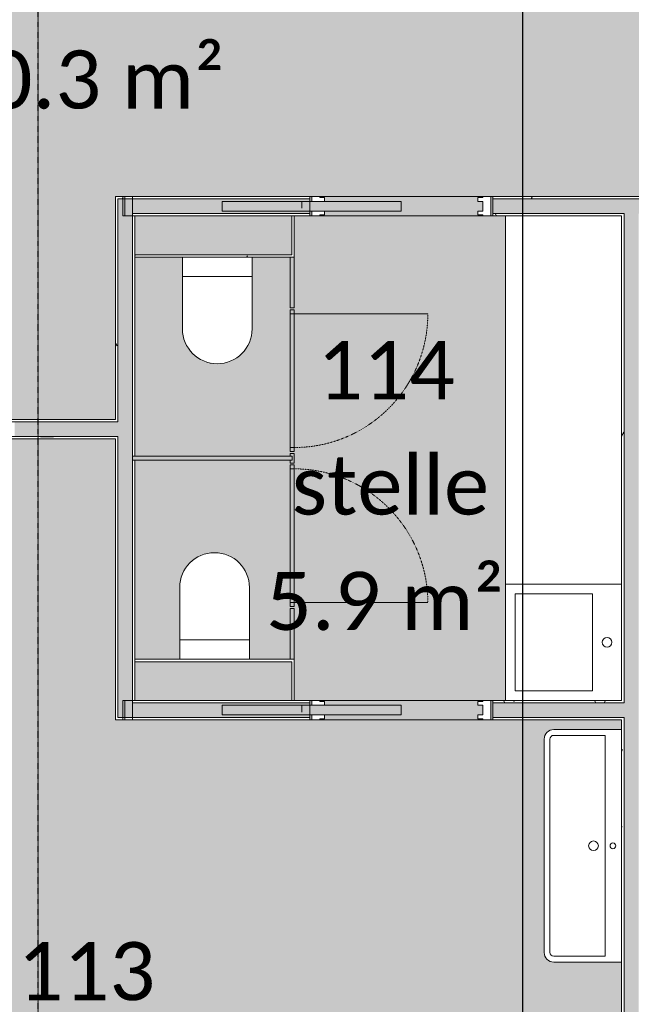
# Model space of a CAD drawing. Header units: millimetres. Extents: x -66110 to 16285, y -16697 to 38719.
# Tile 31 of 55: x -24695 to -21538, y 13532 to 18613. Entities that reach past the tile are written whole.
import ezdxf

# ---------------------------------------------------------------- set-up
doc = ezdxf.new("R2010")
doc.units = ezdxf.units.MM
for name, pattern in [('Dash 1mm', [2, 1, -1]), ('Grid Line', [5, 2, -1, 1, -1]), ('Overhead', [3.96875, 2.38125, -1.5875])]:
    doc.linetypes.add(name, pattern=pattern)
for name, color, linetype, lineweight in [('Doors', 7, 'Dash 1mm', 9), ('IfcAnnotation', 7, 'Continuous', 9), ('IfcDoor', 7, 'Continuous', 9), ('IfcGrid', 7, 'Continuous', 9), ('IfcWall', 7, 'Continuous', 9), ('Not Exported', 7, 'Continuous', 9)]:
    doc.layers.add(name, color=color, linetype=linetype, lineweight=lineweight)
doc.layers.add('IfcFlowTerminal', color=9, linetype='Continuous', lineweight=9, true_color=0x808080)
doc.layers.add('IfcFurniture', color=9, linetype='Continuous', lineweight=9, true_color=0x808080)
doc.styles.add('Calibri', font='calibri.ttf', dxfattribs={"height": 300})
pattern_1 = [(0, (0, 0), (812.8, 203.2), [67.056, -542.544, 67.056, -542.544, -3251.2]), (0, (0, 0), (812.8, 203.2), [-1219.2, 67.056, -1152.144, 67.056, -542.544, -1422.4]), (0, (0, 0), (812.8, 203.2), [-3048, 67.056, -339.344, 67.056, -948.944]), (120, (304.8, 101.6), (-582.3764, 602.3054), [67.056, -542.544, 67.056, -542.544, -3251.2]), (120, (304.8, 101.6), (-582.3764, 602.3054), [-1219.2, 67.056, -1152.144, 67.056, -542.544, -1422.4]), (120, (304.8, 101.6), (-582.3764, 602.3054), [-3048, 67.056, -339.344, 67.056, -948.944]), (240, (406.4, 508), (-230.4236, -805.5054), [67.056, -542.544, 67.056, -542.544, -3251.2]), (240, (406.4, 508), (-230.4236, -805.5054), [-1219.2, 67.056, -1152.144, 67.056, -542.544, -1422.4]), (240, (406.4, 508), (-230.4236, -805.5054), [-3048, 67.056, -339.344, 67.056, -948.944])]

# ---------------------------------------------------------------- blocks, each defined once
blk = doc.blocks.new('Skyvedør_enkel_innfelt - 10x21M-1583592-plan 01 ny 200')
at = {"layer": 'Doors', "linetype": 'Continuous'}
for p, q in [((-462.5, 50), (-420.5, 50)), ((-462.5, -50), (-462.5, 50)), ((-462.5, 50), (-420.5, 50)), ((-462.5, -50), (-462.5, 50)), ((-420.5, 50), (-420.5, 45)), ((-420.5, 50), (-420.5, 45)), ((-420.5, 45), (-395.5, 45)), ((-420.5, 45), (-395.5, 45)), ((-420.5, 25), (-420.5, -25)), ((-395.5, 25), (-420.5, 25)), ((-395.5, 45), (-395.5, 25)), ((-395.5, 45), (-395.5, 25)), ((0, 25), (0, -25)), ((925, 25), (0, 25)), ((395.5, 45), (420.5, 45)), ((395.5, 25), (395.5, 45)), ((462.5, 25), (395.5, 25)), ((420.5, 50), (462.5, 50)), ((420.5, 45), (420.5, 50)), ((462.5, 50), (462.5, 25)), ((512.5, 10), (512.5, -25)), ((512.5, 10), (512.5, -25)), ((925, -25), (925, 25)), ((-420.5, -50), (-462.5, -50)), ((-420.5, -50), (-462.5, -50)), ((-420.5, -25), (-395.5, -25)), ((-420.5, -45), (-420.5, -50)), ((-395.5, -45), (-420.5, -45)), ((-420.5, -45), (-420.5, -50)), ((-395.5, -45), (-420.5, -45)), ((-395.5, -25), (-395.5, -45)), ((-395.5, -25), (-395.5, -45)), ((0, -25), (925, -25)), ((395.5, -25), (462.5, -25)), ((395.5, -45), (395.5, -25)), ((420.5, -45), (395.5, -45)), ((420.5, -50), (420.5, -45)), ((462.5, -50), (420.5, -50)), ((462.5, -25), (462.5, -50))]:
    blk.add_line(p, q, dxfattribs=at)
at = {"layer": 'Doors', "linetype": 'Continuous', "lineweight": 18}
for p, q in [((1437.5, 50), (512.5, 50)), ((1387.5, -50), (1387.5, 50)), ((1427.5, -50), (1427.5, 50)), ((1437.5, -50), (1437.5, 50)), ((512.5, -50), (1437.5, -50))]:
    blk.add_line(p, q, dxfattribs=at)
blk = doc.blocks.new('Dør Enkel - D8x21 WC-1557655-plan 01 ny 200')
at = {"layer": 'Doors', "linetype": 'Continuous'}
for p, q in [((345, 10), (345, 700)), ((-365, -10), (-365, 10)), ((-365, 10), (-345, 10)), ((-345, 10), (-345, -10)), ((345, 10), (345, -10)), ((345, 10), (365, 10)), ((365, 10), (365, -10)), ((-345, -10), (-365, -10)), ((365, -10), (345, -10))]:
    blk.add_line(p, q, dxfattribs=at)
at = {"layer": 'Doors'}
blk.add_arc((345, 10), 690, 90, 180, dxfattribs=at)
at = {"layer": 'IfcDoor'}
for p, q in [((-345, 10), (345, 10)), ((-345, -10), (345, -10))]:
    blk.add_line(p, q, dxfattribs=at)
blk = doc.blocks.new('Dør Enkel - D8x21 WC-1557939-plan 01 ny 200')
at = {"layer": 'Doors', "linetype": 'Continuous'}
for p, q in [((-345, 10), (-365, 10)), ((-365, 10), (-365, -10)), ((-345, -10), (-345, 10)), ((345, -10), (345, 10)), ((365, 10), (345, 10)), ((365, -10), (365, 10)), ((-365, -10), (-345, -10)), ((345, -10), (345, -700)), ((345, -10), (365, -10))]:
    blk.add_line(p, q, dxfattribs=at)
at = {"layer": 'Doors'}
blk.add_arc((345, -10), 690, 180, 270, dxfattribs=at)
at = {"layer": 'IfcDoor'}
for p, q in [((-345, 10), (345, 10)), ((-345, -10), (345, -10))]:
    blk.add_line(p, q, dxfattribs=at)
blk = doc.blocks.new('Toalett - toalett-491429-plan 01 ny 200')
at = {"layer": 'IfcFlowTerminal'}
for p, q in [((-180, 0), (-180, -100)), ((180, -100), (180, 0)), ((180, -100), (-180, -100)), ((-180, -100), (-180, -370)), ((180, -370), (180, -100))]:
    blk.add_line(p, q, dxfattribs=at)
blk.add_arc((0, -370), 180, 180, 360, dxfattribs=at)
blk = doc.blocks.new('Servant - renne 1200 speil-V1-plan 01 ny 200')
at = {"layer": 'IfcFlowTerminal'}
for p, q in [((-600, -20), (-600, -370)), ((600, -370), (600, -20)), ((-570, -370), (-570, -105)), ((-570, -105), (570, -105)), ((570, -105), (570, -370)), ((550, -390), (-550, -390)), ((-550, -420), (550, -420))]:
    blk.add_line(p, q, dxfattribs=at)
for centre, radius in [((0, -65), 15), ((0, -165.2), 25)]:
    blk.add_circle(centre, radius, dxfattribs=at)
for centre, radius, start, end in [((-550, -370), 50, 180, 270), ((-550, -370), 20, 180, 270), ((550, -370), 50, 270, 360), ((550, -370), 20, 270, 360)]:
    blk.add_arc(centre, radius, start, end, dxfattribs=at)
blk = doc.blocks.new('_furniture_boks instance - _furniture_boks instance-1987277-plan 01 ny 200')
at = {"layer": 'IfcFurniture'}
blk.add_line((1250, 300), (-1250, 300), dxfattribs=at)
blk = doc.blocks.new('fast_innredning_vask - fast_innredning_vask-1326395-plan 01 ny 200')
at = {"layer": 'IfcAnnotation', "color": 8, "true_color": 0x808080}
for p, q in [((-300, 300), (300, 300)), ((-300, -300), (-300, 300)), ((300, 300), (300, -300)), ((-250, -250), (-250, 150)), ((-250, 150), (250, 150)), ((250, 150), (250, -250)), ((250, -250), (-250, -250)), ((300, -300), (-300, -300))]:
    blk.add_line(p, q, dxfattribs=at)
blk.add_circle((0, 225), 25, dxfattribs=at)

msp = doc.modelspace()

# ---------------------------------------------------------------- hatches: boundary and pattern name
at = {"layer": 'IfcWall', "true_color": 0x787878}
h = msp.add_hatch(dxfattribs=at)
h.set_pattern_fill('FP_1', color=8, style=0, pattern_type=2)
h.set_pattern_definition(pattern_1)
h.paths.add_polyline_path([(-24187.5, 15000), (-24187.5, 16462.5), (-24200, 16462.5), (-24200, 15000)])
h.paths.add_polyline_path([(-24200, 16537.5), (-24187.5, 16537.5), (-24187.5, 17700), (-24200, 17700), (-24200, 16550)])
h = msp.add_hatch(dxfattribs=at)
h.set_pattern_fill('FP_1', color=8, style=0, pattern_type=2)
h.set_pattern_definition(pattern_1)
h.paths.add_polyline_path([(-24100, 17687.5), (-23197.5, 17687.5), (-23197.5, 17700), (-24187.5, 17700), (-24187.5, 17687.5), (-24112.5, 17687.5)])
h.paths.add_polyline_path([(-21050.3, 17687.5), (-18550, 17687.5), (-18550, 17700), (-22252.5, 17700), (-22252.5, 17687.5), (-21694.1, 17687.5)])
at = {"layer": 'IfcWall', "true_color": 0xffffcd}
for points in [[(-24112.5, 15012.5), (-24112.5, 17687.5), (-24187.5, 17687.5), (-24187.5, 15012.5)], [(-21575, 10800), (-21500, 10800), (-21500, 17612.5), (-21575, 17612.5), (-21575, 10812.5)]]:
    msp.add_hatch(color=7, dxfattribs=at).paths.add_polyline_path(points)
h = msp.add_hatch(color=7, dxfattribs=at)
h.paths.add_polyline_path([(-24112.5, 17612.5), (-23197.5, 17612.5), (-23197.5, 17687.5), (-24112.5, 17687.5)])
h.paths.add_polyline_path([(-18537.5, 17612.5), (-18537.5, 17687.5), (-22252.5, 17687.5), (-22252.5, 17612.5), (-18550, 17612.5)])
at = {"layer": 'IfcWall', "true_color": 0x787878}
h = msp.add_hatch(dxfattribs=at)
h.set_pattern_fill('FP_1', color=8, style=0, pattern_type=2)
h.set_pattern_definition(pattern_1)
h.paths.add_polyline_path([(-24100, 15087.5), (-24100, 16340), (-24112.5, 16340), (-24112.5, 15087.5)])
h.paths.add_polyline_path([(-24112.5, 16360), (-24100, 16360), (-24100, 17612.5), (-24112.5, 17612.5), (-24112.5, 16417.9)])
h = msp.add_hatch(dxfattribs=at)
h.set_pattern_fill('FP_1', color=8, style=0, pattern_type=2)
h.set_pattern_definition(pattern_1)
h.paths.add_polyline_path([(-21587.5, 17600), (-21575, 17600), (-21575, 17612.5), (-22252.5, 17612.5), (-22252.5, 17600), (-21694.1, 17600)])
h.paths.add_polyline_path([(-24100, 17600), (-23197.5, 17600), (-23197.5, 17612.5), (-24100, 17612.5)])
h.paths.add_polyline_path([(-21050.3, 17600), (-18550, 17600), (-18550, 17612.5), (-21500, 17612.5), (-21500, 17600), (-21487.5, 17600)])
at = {"layer": 'IfcWall', "true_color": 0xf0f0f0}
for points in [[(-23290.5, 17400), (-23290.5, 17600), (-24100, 17600), (-24100, 17400), (-23625.2, 17400)], [(-23290.5, 15100), (-23290.5, 15300), (-24100, 15300), (-24100, 15100), (-23625.2, 15100)]]:
    msp.add_hatch(color=7, dxfattribs=at).paths.add_polyline_path(points)
at = {"layer": 'IfcWall', "true_color": 0x787878}
h = msp.add_hatch(dxfattribs=at)
h.set_pattern_fill('FP_1', color=8, style=0, pattern_type=2)
h.set_pattern_definition(pattern_1)
h.paths.add_polyline_path([(-24100, 17387.5), (-23278, 17387.5), (-23278, 17600), (-23290.5, 17600), (-23290.5, 17400), (-24100, 17400)])
h = msp.add_hatch(dxfattribs=at)
h.set_pattern_fill('FP_1', color=8, style=0, pattern_type=2)
h.set_pattern_definition(pattern_1)
h.paths.add_polyline_path([(-21587.5, 10812.5), (-21575, 10812.5), (-21575, 15012.5), (-21587.5, 15012.5), (-21587.5, 11271.6)])
h.paths.add_polyline_path([(-21587.5, 15087.5), (-21575, 15087.5), (-21575, 17600), (-21587.5, 17600), (-21587.5, 15100)])
at = {"layer": 'IfcWall', "true_color": 0xd2d2d2}
h = msp.add_hatch(color=254, dxfattribs=at)
h.paths.add_polyline_path([(-23278, 15312.5), (-23278, 15575), (-23298, 15575), (-23298, 15312.5)])
h.paths.add_polyline_path([(-23278, 16325), (-23278, 16375), (-23298, 16375), (-23298, 16325)])
h.paths.add_polyline_path([(-23298, 17125), (-23278, 17125), (-23278, 17387.5), (-23298, 17387.5), (-23298, 17275.6)])
at = {"layer": 'IfcWall', "true_color": 0x787878}
h = msp.add_hatch(dxfattribs=at)
h.set_pattern_fill('FP_1', color=8, style=0, pattern_type=2)
h.set_pattern_definition(pattern_1)
h.paths.add_polyline_path([(-26843.7, 16537.5), (-25730, 16537.5), (-25730, 16550), (-26934.9, 16550), (-26934.9, 16537.5)])
h.paths.add_polyline_path([(-24268.9, 16537.5), (-24200, 16537.5), (-24200, 16550), (-24720, 16550), (-24720, 16537.5)])
at = {"layer": 'IfcWall', "true_color": 0xffffcd}
h = msp.add_hatch(color=7, dxfattribs=at)
h.paths.add_polyline_path([(-26934.9, 16462.5), (-25730, 16462.5), (-25730, 16537.5), (-26934.9, 16537.5)])
h.paths.add_polyline_path([(-24200, 16462.5), (-24187.5, 16462.5), (-24187.5, 16537.5), (-24720, 16537.5), (-24720, 16462.5), (-24268.9, 16462.5)])
at = {"layer": 'IfcWall', "true_color": 0x787878}
h = msp.add_hatch(dxfattribs=at)
h.set_pattern_fill('FP_1', color=8, style=0, pattern_type=2)
h.set_pattern_definition(pattern_1)
h.paths.add_polyline_path([(-26200, 16450), (-25730, 16450), (-25730, 16462.5), (-26934.9, 16462.5), (-26934.9, 16450), (-26843.7, 16450)])
h.paths.add_polyline_path([(-24200, 16450), (-24200, 16462.5), (-24720, 16462.5), (-24720, 16450), (-24268.9, 16450)])
at = {"layer": 'IfcWall', "true_color": 0xd2d2d2}
msp.add_hatch(color=254, dxfattribs=at).paths.add_polyline_path([(-23625.2, 16340), (-23298, 16340), (-23298, 16360), (-24112.5, 16360), (-24112.5, 16340), (-24100, 16340)])
at = {"layer": 'IfcWall', "true_color": 0x787878}
h = msp.add_hatch(dxfattribs=at)
h.set_pattern_fill('FP_1', color=8, style=0, pattern_type=2)
h.set_pattern_definition(pattern_1)
h.paths.add_polyline_path([(-23290.5, 15100), (-23278, 15100), (-23278, 15312.5), (-24100, 15312.5), (-24100, 15300), (-23290.5, 15300)])
h = msp.add_hatch(dxfattribs=at)
h.set_pattern_fill('FP_1', color=8, style=0, pattern_type=2)
h.set_pattern_definition(pattern_1)
h.paths.add_polyline_path([(-24100, 15087.5), (-23197.5, 15087.5), (-23197.5, 15100), (-24100, 15100)])
h.paths.add_polyline_path([(-21587.5, 15087.5), (-21587.5, 15100), (-22252.5, 15100), (-22252.5, 15087.5), (-21694.1, 15087.5)])
at = {"layer": 'IfcWall', "true_color": 0xffffcd}
h = msp.add_hatch(color=7, dxfattribs=at)
h.paths.add_polyline_path([(-24100, 15012.5), (-23197.5, 15012.5), (-23197.5, 15087.5), (-24112.5, 15087.5), (-24112.5, 15012.5)])
h.paths.add_polyline_path([(-21694.1, 15012.5), (-21575, 15012.5), (-21575, 15087.5), (-22252.5, 15087.5), (-22252.5, 15012.5)])
at = {"layer": 'IfcWall', "true_color": 0x787878}
h = msp.add_hatch(dxfattribs=at)
h.set_pattern_fill('FP_1', color=8, style=0, pattern_type=2)
h.set_pattern_definition(pattern_1)
h.paths.add_polyline_path([(-23625.2, 15000), (-23197.5, 15000), (-23197.5, 15012.5), (-24187.5, 15012.5), (-24187.5, 15000), (-24100, 15000)])
h.paths.add_polyline_path([(-21587.5, 15000), (-21587.5, 15012.5), (-22252.5, 15012.5), (-22252.5, 15000), (-21694.1, 15000)])
at = {"layer": 'Not Exported', "true_color": 0xdee9dc}
h = msp.add_hatch(color=254, dxfattribs=at)
h.paths.add_polyline_path([(-27437.5, 16550), (-24200, 16550), (-24200, 17700), (-23197.5, 17700), (-23197.5, 17650), (-22304.5, 17650), (-22304.5, 17675), (-22329.5, 17675), (-22329.5, 17695), (-22304.5, 17695), (-22304.5, 17700), (-22262.5, 17700), (-22262.5, 17650), (-22252.5, 17650), (-22252.5, 17700), (-21400, 17700), (-21398.3, 18062.9), (-21393.3, 18075), (-21385.4, 18085.4), (-21367.3, 18096.5), (-21355.2, 18099.3), (-21350, 18100), (-20235.9, 18097.8), (-20225, 18093.3), (-20214.6, 18085.4), (-20204.6, 18070), (-20200.7, 18055.2), (-20200, 18050), (-20200, 17700), (-18550, 17700), (-18550, 17750), (-18500, 17750), (-18500, 18760), (-18550, 18760), (-18550, 20685.5), (-22245, 20685.5), (-22245, 20735.5), (-23255, 20735.5), (-23255, 20685.5), (-27437.5, 20685.5), (-27437.5, 19540), (-27545.8, 19540), (-27545.8, 18530), (-27437.5, 18530), (-27437.5, 16570)])
h.paths.add_polyline_path([(-25950.7, 16750.9), (-25996, 16756.9), (-26038.2, 16774.3), (-26074.4, 16802.2), (-26102.3, 16838.4), (-26119.7, 16880.6), (-26125.7, 16925.9), (-26119.7, 16971.2), (-26107.8, 17000), (-26273.6, 17000), (-26261.7, 16971.2), (-26255.7, 16925.9), (-26261.7, 16880.6), (-26279.1, 16838.4), (-26307, 16802.2), (-26343.2, 16774.3), (-26385.4, 16756.9), (-26430.7, 16750.9), (-26476, 16756.9), (-26518.2, 16774.3), (-26554.4, 16802.2), (-26582.3, 16838.4), (-26599.7, 16880.6), (-26605.7, 16925.9), (-26599.7, 16971.2), (-26587.8, 17000), (-26800, 17000), (-26800, 17212.2), (-26828.8, 17200.3), (-26874.1, 17194.3), (-26919.4, 17200.3), (-26961.6, 17217.7), (-26997.8, 17245.6), (-27025.7, 17281.8), (-27043.1, 17324), (-27049.1, 17369.3), (-27043.1, 17414.6), (-27025.7, 17456.8), (-26997.8, 17493), (-26961.6, 17520.9), (-26919.4, 17538.3), (-26874.1, 17544.3), (-26828.8, 17538.3), (-26800, 17526.4), (-26800, 17692.2), (-26828.8, 17680.3), (-26874.1, 17674.3), (-26919.4, 17680.3), (-26961.6, 17697.7), (-26997.8, 17725.6), (-27025.7, 17761.8), (-27043.1, 17804), (-27049.1, 17849.3), (-27043.1, 17894.6), (-27025.7, 17936.8), (-26997.8, 17973), (-26961.6, 18000.9), (-26919.4, 18018.3), (-26874.1, 18024.3), (-26828.8, 18018.3), (-26800, 18006.4), (-26800, 18200), (-26566.4, 18200), (-26578.3, 18228.8), (-26584.3, 18274.1), (-26578.3, 18319.4), (-26559.3, 18363.6), (-26533, 18397.8), (-26496.8, 18425.7), (-26454.6, 18443.1), (-26409.3, 18449.1), (-26364, 18443.1), (-26321.8, 18425.7), (-26285.6, 18397.8), (-26257.7, 18361.6), (-26240.3, 18319.4), (-26235.2, 18267.5), (-26240.3, 18228.8), (-26252.2, 18200), (-26086.4, 18200), (-26098.3, 18228.8), (-26104.3, 18274.1), (-26098.3, 18319.4), (-26080.9, 18361.6), (-26053, 18397.8), (-26016.8, 18425.7), (-25974.6, 18443.1), (-25929.3, 18449.1), (-25884, 18443.1), (-25841.8, 18425.7), (-25805.6, 18397.8), (-25777.7, 18361.6), (-25760.3, 18319.4), (-25754.3, 18274.1), (-25760.3, 18228.8), (-25772.2, 18200), (-25600, 18200), (-25600, 17987.8), (-25571.2, 17999.7), (-25525.9, 18005.7), (-25480.6, 17999.7), (-25438.4, 17982.3), (-25402.2, 17954.4), (-25374.3, 17918.2), (-25356.9, 17876), (-25350.9, 17830.7), (-25356.9, 17785.4), (-25374.3, 17743.2), (-25402.2, 17707), (-25438.4, 17679.1), (-25480.6, 17661.7), (-25525.9, 17655.7), (-25571.2, 17661.7), (-25600, 17673.6), (-25600, 17507.8), (-25571.2, 17519.7), (-25525.9, 17525.7), (-25480.6, 17519.7), (-25438.4, 17502.3), (-25402.2, 17474.4), (-25374.3, 17438.2), (-25356.9, 17396), (-25350.9, 17350.7), (-25356.9, 17305.4), (-25374.3, 17263.2), (-25402.2, 17227), (-25438.4, 17199.1), (-25480.6, 17181.7), (-25525.9, 17175.7), (-25571.2, 17181.7), (-25600, 17193.6), (-25600, 17000), (-25793.6, 17000), (-25781.7, 16971.2), (-25775.7, 16925.9), (-25781.7, 16880.6), (-25799.1, 16838.4), (-25827, 16802.2), (-25863.2, 16774.3), (-25905.4, 16756.9)])
h.paths.add_polyline_path([(-23187.5, 17675), (-23187.5, 17700), (-23145.5, 17700), (-23145.5, 17695), (-23120.5, 17695), (-23120.5, 17675), (-23145.5, 17675)])
h.paths.add_polyline_path([(-20230.7, 18055.2), (-20237.1, 18065.1), (-20235.9, 18061.9), (-20232.7, 18057.8)])
h.paths.add_polyline_path([(-25950.7, 18750.9), (-25996, 18756.9), (-26038.2, 18774.3), (-26074.4, 18802.2), (-26102.3, 18838.4), (-26119.7, 18880.6), (-26125.7, 18925.9), (-26119.7, 18971.2), (-26107.8, 19000), (-26273.6, 19000), (-26261.7, 18971.2), (-26255.7, 18925.9), (-26261.7, 18880.6), (-26279.1, 18838.4), (-26307, 18802.2), (-26343.2, 18774.3), (-26385.4, 18756.9), (-26430.7, 18750.9), (-26476, 18756.9), (-26518.2, 18774.3), (-26554.4, 18802.2), (-26582.3, 18838.4), (-26599.7, 18880.6), (-26605.7, 18925.9), (-26599.7, 18971.2), (-26587.8, 19000), (-26800, 19000), (-26800, 19212.2), (-26828.8, 19200.3), (-26874.1, 19194.3), (-26919.4, 19200.3), (-26961.6, 19217.7), (-26997.8, 19245.6), (-27025.7, 19281.8), (-27043.1, 19324), (-27049.1, 19369.3), (-27043.1, 19414.6), (-27025.7, 19456.8), (-26997.8, 19493), (-26961.6, 19520.9), (-26919.4, 19538.3), (-26874.1, 19544.3), (-26828.8, 19538.3), (-26800, 19526.4), (-26800, 19692.2), (-26828.8, 19680.3), (-26874.1, 19674.3), (-26919.4, 19680.3), (-26961.6, 19697.7), (-26997.8, 19725.6), (-27025.7, 19761.8), (-27043.1, 19804), (-27049.1, 19849.3), (-27043.1, 19894.6), (-27025.7, 19936.8), (-26997.8, 19973), (-26961.6, 20000.9), (-26919.4, 20018.3), (-26874.1, 20024.3), (-26828.8, 20018.3), (-26800, 20006.4), (-26800, 20200), (-26566.4, 20200), (-26578.3, 20228.8), (-26584.3, 20274.1), (-26578.3, 20319.4), (-26560.9, 20361.6), (-26533, 20397.8), (-26496.8, 20425.7), (-26454.6, 20443.1), (-26409.3, 20449.1), (-26364, 20443.1), (-26321.8, 20425.7), (-26285.6, 20397.8), (-26257.7, 20361.6), (-26240.3, 20319.4), (-26234.3, 20274.1), (-26240.3, 20228.8), (-26252.2, 20200), (-26086.4, 20200), (-26098.3, 20228.8), (-26104.3, 20274.1), (-26098.3, 20319.4), (-26080.9, 20361.6), (-26053, 20397.8), (-26016.8, 20425.7), (-25974.6, 20443.1), (-25929.3, 20449.1), (-25884, 20443.1), (-25841.8, 20425.7), (-25805.6, 20397.8), (-25777.7, 20361.6), (-25760.3, 20319.4), (-25754.3, 20274.1), (-25760.3, 20228.8), (-25772.2, 20200), (-25600, 20200), (-25600, 19987.8), (-25571.2, 19999.7), (-25525.9, 20005.7), (-25480.6, 19999.7), (-25438.4, 19982.3), (-25402.2, 19954.4), (-25374.3, 19918.2), (-25356.9, 19876), (-25350.9, 19830.7), (-25356.9, 19785.4), (-25374.3, 19743.2), (-25402.2, 19707), (-25438.4, 19679.1), (-25480.6, 19661.7), (-25525.9, 19655.7), (-25571.2, 19661.7), (-25600, 19673.6), (-25600, 19507.8), (-25571.2, 19519.7), (-25525.9, 19525.7), (-25480.6, 19519.7), (-25438.4, 19502.3), (-25402.2, 19474.4), (-25374.3, 19438.2), (-25356.9, 19396), (-25350.9, 19350.7), (-25356.9, 19305.4), (-25374.3, 19263.2), (-25402.2, 19227), (-25438.4, 19199.1), (-25480.6, 19181.7), (-25525.9, 19175.7), (-25571.2, 19181.7), (-25600, 19193.6), (-25600, 19000), (-25793.6, 19000), (-25781.7, 18971.2), (-25775.7, 18925.9), (-25781.7, 18880.6), (-25799.1, 18838.4), (-25827, 18802.2), (-25863.2, 18774.3), (-25905.4, 18756.9)])
at = {"layer": 'Not Exported', "true_color": 0xe6f3fa}
h = msp.add_hatch(color=7, dxfattribs=at)
h.paths.add_polyline_path([(-22329.5, 15050), (-22304.5, 15050), (-22304.5, 15075), (-22329.5, 15075), (-22329.5, 15095), (-22304.5, 15095), (-22304.5, 15100), (-22262.5, 15100), (-22262.5, 15050), (-22252.5, 15050), (-22252.5, 15100), (-22187.5, 15100), (-22187.5, 17600), (-22252.5, 17600), (-22252.5, 17650), (-22262.5, 17650), (-22262.5, 17600), (-22304.5, 17600), (-22304.5, 17605), (-22329.5, 17605), (-22329.5, 17625), (-22304.5, 17625), (-22304.5, 17650), (-23197.5, 17650), (-23197.5, 17600), (-23278, 17600), (-23278, 17125), (-23298, 17125), (-23298, 17387.5), (-23495, 17387.5), (-23495, 17017.5), (-23501.1, 16970.9), (-23519.1, 16927.5), (-23547.7, 16890.2), (-23585, 16861.6), (-23628.4, 16843.6), (-23675, 16837.5), (-23729.1, 16846.8), (-23765, 16861.6), (-23804.8, 16893.4), (-23830.9, 16927.5), (-23848.9, 16970.9), (-23855, 17017.5), (-23855, 17387.5), (-24100, 17387.5), (-24100, 16360), (-23298, 16360), (-23298, 16375), (-23278, 16375), (-23278, 16325), (-23298, 16325), (-23298, 16340), (-24100, 16340), (-24100, 15312.5), (-23869, 15312.5), (-23869, 15682.5), (-23862.9, 15729.1), (-23844.9, 15772.5), (-23816.3, 15809.8), (-23779, 15838.4), (-23735.6, 15856.4), (-23689, 15862.5), (-23642.4, 15856.4), (-23599, 15838.4), (-23561.7, 15809.8), (-23533.1, 15772.5), (-23515.1, 15729.1), (-23509, 15682.5), (-23509, 15312.5), (-23298, 15312.5), (-23298, 15575), (-23278, 15575), (-23278, 15100), (-23197.5, 15100), (-23197.5, 15050), (-22337.8, 15050)])
h.paths.add_polyline_path([(-23145.5, 15075), (-23187.5, 15075), (-23187.5, 15100), (-23145.5, 15100), (-23145.5, 15095), (-23120.5, 15095), (-23120.5, 15075)])
h.paths.add_polyline_path([(-23145.5, 17600), (-23187.5, 17600), (-23187.5, 17625), (-23120.5, 17625), (-23120.5, 17605), (-23145.5, 17605)])
at = {"layer": 'Not Exported', "true_color": 0xdee9dc}
h = msp.add_hatch(color=254, dxfattribs=at)
h.paths.add_polyline_path([(-20857.5, 7837.5), (-20857.5, 7887.5), (-20400, 7887.5), (-20400, 9100), (-20350, 9100), (-20350, 10110), (-20400, 10110), (-20400, 10712.5), (-21587.5, 10712.5), (-21587.5, 13750), (-21950.4, 13751.7), (-21962.5, 13756.7), (-21972.9, 13764.6), (-21982.9, 13780), (-21986.8, 13794.8), (-21987.5, 13800), (-21985.8, 14912.9), (-21980.8, 14925), (-21972.9, 14935.4), (-21957.5, 14945.4), (-21942.7, 14949.3), (-21937.5, 14950), (-21587.5, 14950), (-21587.5, 15000), (-22252.5, 15000), (-22252.5, 15050), (-22262.5, 15050), (-22262.5, 15000), (-22304.5, 15000), (-22304.5, 15005), (-22329.5, 15005), (-22329.5, 15025), (-22304.5, 15025), (-22304.5, 15050), (-23197.5, 15050), (-23197.5, 15000), (-24200, 15000), (-24200, 16450), (-27437.5, 16450), (-27437.5, 14460), (-27545.8, 14460), (-27545.8, 13450), (-27437.5, 13450), (-27437.5, 11437.5), (-24750, 11437.5), (-24750, 10712.5), (-24800, 10712.5), (-24800, 10110), (-24850, 10110), (-24850, 9100), (-24800, 9100), (-24800, 7887.5), (-21802.5, 7887.5), (-21802.5, 7837.5), (-20909.5, 7837.5), (-20909.5, 7862.5), (-20934.5, 7862.5), (-20934.5, 7882.5), (-20909.5, 7882.5), (-20909.5, 7887.5), (-20867.5, 7887.5), (-20867.5, 7837.5)])
h.paths.add_polyline_path([(-21792.5, 7862.5), (-21792.5, 7887.5), (-21750.5, 7887.5), (-21750.5, 7882.5), (-21725.5, 7882.5), (-21725.5, 7862.5), (-21750.5, 7862.5)])
h.paths.add_polyline_path([(-26118.2, 11818.1), (-26163.5, 11824), (-26205.7, 11841.5), (-26241.9, 11869.3), (-26269.8, 11905.6), (-26287.2, 11947.8), (-26293.2, 11993.1), (-26287.2, 12038.4), (-26275.3, 12067.2), (-26441.1, 12067.2), (-26429.2, 12038.4), (-26423.2, 11993.1), (-26429.2, 11947.8), (-26446.6, 11905.6), (-26474.5, 11869.3), (-26510.7, 11841.5), (-26552.9, 11824), (-26598.2, 11818.1), (-26643.5, 11824), (-26685.7, 11841.5), (-26721.9, 11869.3), (-26749.8, 11905.6), (-26767.2, 11947.8), (-26773.2, 11993.1), (-26767.2, 12038.4), (-26755.3, 12067.2), (-26967.5, 12067.2), (-26967.5, 12279.4), (-26996.3, 12267.4), (-27041.6, 12261.5), (-27086.9, 12267.4), (-27129.1, 12284.9), (-27165.3, 12312.7), (-27193.2, 12349), (-27210.6, 12391.2), (-27216.6, 12436.5), (-27210.6, 12481.8), (-27193.2, 12524), (-27165.3, 12560.2), (-27129.1, 12588), (-27086.9, 12605.5), (-27041.6, 12611.5), (-26996.3, 12605.5), (-26967.5, 12593.6), (-26967.5, 12759.4), (-26996.3, 12747.4), (-27041.6, 12741.5), (-27086.9, 12747.4), (-27129.1, 12764.9), (-27165.3, 12792.7), (-27193.2, 12829), (-27210.6, 12871.2), (-27216.6, 12916.5), (-27210.6, 12961.8), (-27193.2, 13004), (-27165.3, 13040.2), (-27129.1, 13068), (-27086.9, 13085.5), (-27041.6, 13091.5), (-26996.3, 13085.5), (-26967.5, 13073.6), (-26967.5, 13267.2), (-26733.9, 13267.2), (-26745.8, 13296), (-26751.8, 13341.3), (-26745.8, 13386.6), (-26728.4, 13428.8), (-26700.5, 13465), (-26664.3, 13492.8), (-26622.1, 13510.3), (-26576.8, 13516.3), (-26531.5, 13510.3), (-26489.3, 13492.8), (-26453.1, 13465), (-26425.2, 13428.8), (-26407.8, 13386.6), (-26401.8, 13341.3), (-26407.8, 13296), (-26419.7, 13267.2), (-26253.9, 13267.2), (-26265.8, 13296), (-26271.8, 13341.3), (-26265.8, 13386.6), (-26248.4, 13428.8), (-26219, 13466.2), (-26184.3, 13492.8), (-26142.1, 13510.3), (-26096.8, 13516.3), (-26051.5, 13510.3), (-26009.3, 13492.8), (-25973.1, 13465), (-25945.2, 13428.8), (-25927.8, 13386.6), (-25921.8, 13341.3), (-25927.8, 13296), (-25939.7, 13267.2), (-25767.5, 13267.2), (-25767.5, 13055), (-25738.7, 13066.9), (-25693.4, 13072.9), (-25648.1, 13066.9), (-25605.9, 13049.4), (-25569.7, 13021.6), (-25541.8, 12985.4), (-25524.4, 12943.2), (-25518.4, 12897.9), (-25524.4, 12852.6), (-25541.8, 12810.4), (-25569.7, 12774.1), (-25605.9, 12746.3), (-25648.1, 12728.8), (-25693.4, 12722.9), (-25738.7, 12728.8), (-25767.5, 12740.8), (-25767.5, 12575), (-25738.7, 12586.9), (-25693.4, 12592.9), (-25648.1, 12586.9), (-25605.9, 12569.4), (-25569.7, 12541.6), (-25541.8, 12505.4), (-25524.4, 12463.2), (-25519.4, 12410.4), (-25524.4, 12372.6), (-25541.8, 12330.4), (-25569.7, 12294.1), (-25605.9, 12266.3), (-25648.1, 12248.8), (-25693.4, 12242.9), (-25738.7, 12248.8), (-25767.5, 12260.8), (-25767.5, 12067.2), (-25961.1, 12067.2), (-25949.2, 12038.4), (-25943.2, 11993.1), (-25949.2, 11947.8), (-25966.6, 11905.6), (-25994.5, 11869.3), (-26030.7, 11841.5), (-26072.9, 11824)])
h.paths.add_polyline_path([(-26118.2, 13983.4), (-26163.5, 13989.4), (-26205.7, 14006.8), (-26241.9, 14034.7), (-26269.8, 14070.9), (-26287.2, 14113.1), (-26293.2, 14158.4), (-26287.2, 14203.7), (-26275.3, 14232.5), (-26441.1, 14232.5), (-26429.2, 14203.7), (-26423.2, 14158.4), (-26429.2, 14113.1), (-26446.6, 14070.9), (-26474.5, 14034.7), (-26510.7, 14006.8), (-26552.9, 13989.4), (-26598.2, 13983.4), (-26643.5, 13989.4), (-26685.7, 14006.8), (-26721.9, 14034.7), (-26749.8, 14070.9), (-26767.2, 14113.1), (-26773.2, 14158.4), (-26767.2, 14203.7), (-26756.2, 14232.5), (-26967.5, 14232.5), (-26967.5, 14444.7), (-26996.3, 14432.8), (-27041.6, 14426.8), (-27086.9, 14432.8), (-27129.1, 14450.2), (-27165.3, 14478.1), (-27193.2, 14514.3), (-27210.6, 14556.5), (-27216.6, 14601.8), (-27210.6, 14647.1), (-27193.2, 14689.3), (-27165.3, 14725.5), (-27129.1, 14753.4), (-27086.9, 14770.8), (-27041.6, 14776.8), (-26996.3, 14770.8), (-26967.5, 14758.9), (-26967.5, 14924.7), (-26996.3, 14912.8), (-27047.8, 14907.6), (-27086.9, 14912.8), (-27129.1, 14930.2), (-27165.3, 14958.1), (-27193.2, 14994.3), (-27210.6, 15036.5), (-27216.6, 15081.8), (-27210.6, 15127.1), (-27193.2, 15169.3), (-27165.3, 15205.5), (-27129.1, 15233.4), (-27086.9, 15250.8), (-27041.6, 15256.8), (-26996.3, 15250.8), (-26967.5, 15238.9), (-26967.5, 15432.5), (-26733.9, 15432.5), (-26745.8, 15461.3), (-26751.8, 15506.6), (-26742.4, 15560.2), (-26728.4, 15594.1), (-26700.5, 15630.3), (-26664.3, 15658.2), (-26622.1, 15675.6), (-26576.8, 15681.6), (-26531.5, 15675.6), (-26489.3, 15658.2), (-26453.1, 15630.3), (-26425.2, 15594.1), (-26407.8, 15551.9), (-26401.8, 15506.6), (-26407.8, 15461.3), (-26419.7, 15432.5), (-26253.9, 15432.5), (-26265.8, 15461.3), (-26271.8, 15506.6), (-26262.4, 15560.2), (-26248.4, 15594.1), (-26220.5, 15630.3), (-26184.3, 15658.2), (-26142.1, 15675.6), (-26096.8, 15681.6), (-26051.5, 15675.6), (-26009.3, 15658.2), (-25973.1, 15630.3), (-25945.2, 15594.1), (-25927.8, 15551.9), (-25921.8, 15506.6), (-25927.8, 15461.3), (-25939.7, 15432.5), (-25767.5, 15432.5), (-25767.5, 15220.3), (-25738.7, 15232.2), (-25693.4, 15238.2), (-25648.1, 15232.2), (-25605.9, 15214.8), (-25569.7, 15186.9), (-25541.8, 15150.7), (-25524.4, 15108.5), (-25518.4, 15063.2), (-25524.4, 15017.9), (-25541.8, 14975.7), (-25569.7, 14939.5), (-25605.9, 14911.6), (-25648.1, 14894.2), (-25694.7, 14888.4), (-25738.7, 14894.2), (-25767.5, 14906.1), (-25767.5, 14740.3), (-25738.7, 14752.2), (-25693.4, 14758.2), (-25648.1, 14752.2), (-25605.9, 14734.8), (-25566.2, 14702.5), (-25541.8, 14670.7), (-25524.4, 14628.5), (-25518.4, 14583.2), (-25524.4, 14537.9), (-25541.8, 14495.7), (-25569.7, 14459.5), (-25605.9, 14431.6), (-25648.1, 14414.2), (-25693.4, 14408.2), (-25738.7, 14414.2), (-25767.5, 14426.1), (-25767.5, 14232.5), (-25961.1, 14232.5), (-25949.2, 14203.7), (-25943.2, 14158.4), (-25949.2, 14113.1), (-25966.6, 14070.9), (-25994.5, 14034.7), (-26030.7, 14006.8), (-26072.9, 13989.4)])
h.paths.add_polyline_path([(-23145.5, 15000), (-23187.5, 15000), (-23187.5, 15025), (-23120.5, 15025), (-23120.5, 15005), (-23145.5, 15005)])

# ---------------------------------------------------------------- linework, layer by layer
at = {"layer": 'IfcAnnotation', "linetype": 'Overhead', "lineweight": 25}
msp.add_line((-22100, 22200), (-22100, 10200), dxfattribs=at)
at = {"layer": 'IfcGrid', "color": 9, "linetype": 'Grid Line', "lineweight": 25, "true_color": 0xc0c0c0}
msp.add_line((-24600, -6068.3), (-24600, 34991.8), dxfattribs=at)
at = {"layer": 'IfcWall', "lineweight": 18}
for p, q in [((-24200, 17700), (-24200, 16550)), ((-23197.5, 17700), (-24200, 17700)), ((-23197.5, 17600), (-23197.5, 17700)), ((-18550, 17700), (-22252.5, 17700)), ((-22252.5, 17700), (-22252.5, 17600)), ((-23197.5, 17600), (-24100, 17600)), ((-24100, 17600), (-24100, 16360)), ((-23278, 17125), (-23278, 17600)), ((-22252.5, 17600), (-21587.5, 17600)), ((-21587.5, 17600), (-21587.5, 15100)), ((-24100, 17387.5), (-23278, 17387.5)), ((-23298, 17387.5), (-23298, 17125)), ((-23298, 17125), (-23278, 17125)), ((-24200, 16550), (-27437.5, 16550)), ((-24200, 16450), (-27437.5, 16450)), ((-24200, 16450), (-24200, 15000)), ((-23298, 16360), (-24100, 16360)), ((-23278, 16375), (-23298, 16375)), ((-23298, 16375), (-23298, 16360)), ((-23278, 16325), (-23278, 16375)), ((-24100, 16340), (-23298, 16340)), ((-24100, 16340), (-24100, 15100)), ((-23298, 16340), (-23298, 16325)), ((-23298, 16325), (-23278, 16325)), ((-23278, 15575), (-23298, 15575)), ((-23298, 15575), (-23298, 15312.5)), ((-23278, 15100), (-23278, 15575)), ((-23278, 15312.5), (-24100, 15312.5)), ((-24100, 15100), (-23197.5, 15100)), ((-23197.5, 15000), (-23197.5, 15100)), ((-21587.5, 15100), (-22252.5, 15100)), ((-22252.5, 15100), (-22252.5, 15000)), ((-24200, 15000), (-23197.5, 15000)), ((-22252.5, 15000), (-21587.5, 15000)), ((-21587.5, 15000), (-21587.5, 10812.5))]:
    msp.add_line(p, q, dxfattribs=at)
at = {"layer": 'IfcWall'}
for p, q in [((-24187.5, 17687.5), (-24187.5, 16537.5)), ((-23197.5, 17687.5), (-24187.5, 17687.5)), ((-18537.5, 17687.5), (-22252.5, 17687.5)), ((-24112.5, 17612.5), (-24112.5, 15087.5)), ((-23197.5, 17612.5), (-24112.5, 17612.5)), ((-23290.5, 17400), (-23290.5, 17600)), ((-21575, 17612.5), (-22252.5, 17612.5)), ((-21575, 15087.5), (-21575, 17612.5)), ((-23290.5, 17400), (-24100, 17400)), ((-24187.5, 16537.5), (-27450, 16537.5)), ((-24187.5, 16462.5), (-27450, 16462.5)), ((-24187.5, 16462.5), (-24187.5, 15012.5)), ((-24112.5, 16360), (-24100, 16360)), ((-24112.5, 16340), (-24100, 16340)), ((-23290.5, 15300), (-24100, 15300)), ((-23290.5, 15100), (-23290.5, 15300)), ((-24112.5, 15087.5), (-23197.5, 15087.5)), ((-22252.5, 15087.5), (-21575, 15087.5)), ((-24187.5, 15012.5), (-23197.5, 15012.5)), ((-22252.5, 15012.5), (-21575, 15012.5)), ((-21575, 10800), (-21575, 15012.5))]:
    msp.add_line(p, q, dxfattribs=at)
at = {"layer": 'Not Exported', "flags": 128}
for points in [[(-27437.5, 20685.5), (-27437.5, 16550), (-24200, 16550), (-24200, 17385.9), (-24200, 17700), (-23278, 17700), (-21537.5, 17700), (-18550, 17700), (-18550, 20685.5), (-21575, 20685.5), (-24542.7, 20685.5), (-24695.8, 20685.5)], [(-24100, 16340), (-24100, 15312.5), (-23278, 15312.5), (-23278, 15100), (-21587.5, 15100), (-21587.5, 17600), (-23278, 17600), (-23278, 17387.5), (-24100, 17387.5), (-24100, 16500), (-24100, 16360), (-23288, 16360), (-23288, 16340)], [(-27437.5, 16450), (-27437.5, 11437.5), (-24750, 11437.5), (-24750, 10712.5), (-24800, 10712.5), (-24800, 8450), (-24800, 7887.5), (-23650, 7887.5), (-20400, 7887.5), (-20400, 10712.5), (-21587.5, 10712.5), (-21587.5, 12550), (-21587.5, 15000), (-23278, 15000), (-24200, 15000), (-24200, 15314.1), (-24200, 16350), (-24200, 16450)]]:
    msp.add_lwpolyline(points, close=True, dxfattribs=at)

# ---------------------------------------------------------------- block references
at = {"layer": 'Doors', "linetype": 'Continuous', "lineweight": 18, "rotation": 180}
for p in [(-22725, 17650), (-22725, 15050)]:
    msp.add_blockref('Skyvedør_enkel_innfelt - 10x21M-1583592-plan 01 ny 200', p, dxfattribs=at)
at = {"layer": 'IfcAnnotation', "color": 8, "true_color": 0x808080, "rotation": 269.9999999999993}
msp.add_blockref('fast_innredning_vask - fast_innredning_vask-1326395-plan 01 ny 200', (-21887.5, 15400), dxfattribs=at)
at = {"layer": 'IfcDoor'}
for name, p, rotation in [('Dør Enkel - D8x21 WC-1557939-plan 01 ny 200', (-23288, 16750), 89.99999999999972), ('Dør Enkel - D8x21 WC-1557655-plan 01 ny 200', (-23288, 15950), 269.9999999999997)]:
    msp.add_blockref(name, p, dxfattribs=dict(at, rotation=rotation))
at = {"layer": 'IfcFlowTerminal'}
msp.add_blockref('Toalett - toalett-491429-plan 01 ny 200', (-23675, 17387.5), dxfattribs=at)
for name, p, rotation in [('Toalett - toalett-491429-plan 01 ny 200', (-23689, 15312.5), 180), ('Servant - renne 1200 speil-V1-plan 01 ny 200', (-21567.5, 14350), 269.9999999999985)]:
    msp.add_blockref(name, p, dxfattribs=dict(at, rotation=rotation))
at = {"layer": 'IfcFurniture', "rotation": 89.99999999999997}
msp.add_blockref('_furniture_boks instance - _furniture_boks instance-1987277-plan 01 ny 200', (-21887.5, 16350), dxfattribs=at)

# ---------------------------------------------------------------- texts
at = {"layer": 'Not Exported', "char_height": 300, "attachment_point": 1, "style": 'Calibri'}
for s, insert, width in [('30.3 m²', (-25102.6, 18454.1), 1859.915), ('114', (-23158.8, 16954.3), 913.924), ('stelle', (-23291.1, 16358.9), 1250.632), ('5.9 m²', (-23423.4, 15763.6), 1555.274), ('113', (-24705.7, 13853.5), 913.924)]:
    msp.add_mtext(s, dxfattribs=dict(at, insert=insert, width=width))

doc.saveas('drawing.dxf')
